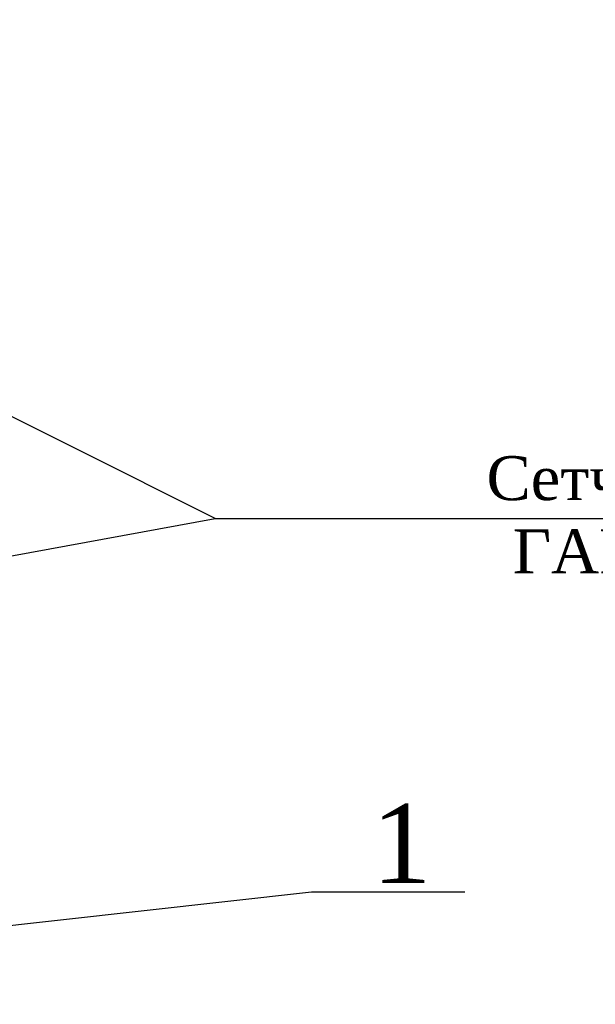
# Model space of a CAD drawing. Header units: inches. Extents: x 6778 to 7415, y 45 to 1090.
# Tile 17 of 41: x 7067 to 7094, y 324 to 368. Entities that reach past the tile are written whole.
import ezdxf

# ---------------------------------------------------------------- set-up
doc = ezdxf.new("R2010")
doc.units = ezdxf.units.IN
doc.header["$MEASUREMENT"] = 0
doc.styles.add('TIEMS', font='times.ttf')

msp = doc.modelspace()

# ---------------------------------------------------------------- linework, layer by layer
at = {"linetype": 'ByBlock'}
for points in [[(7076.201, 345.691), (7030.873, 368.393)], [(7076.201, 345.691), (7106.05, 345.691)]]:
    msp.add_lwpolyline(points, dxfattribs=at)
at = {"color": 188}
for points in [[(7019.665, 335.325), (7076.201, 345.691)], [(7034.713, 323.566), (7080.586, 328.693), (7087.558, 328.693)]]:
    msp.add_lwpolyline(points, dxfattribs=at)

# ---------------------------------------------------------------- texts
at = {"color": 7, "style": 'TIEMS'}
msp.add_text('1', height=3.6, dxfattribs=at).set_placement((7083.327, 329.085))
at = {"color": 0, "insert": (7116.674, 342.538), "char_height": 2, "width": 52.6704, "attachment_point": 9, "style": 'TIEMS'}
msp.add_mtext('Сетчатые ограждение\\P ГАРДИС (3D  забор)', dxfattribs=at)

doc.saveas('drawing.dxf')
